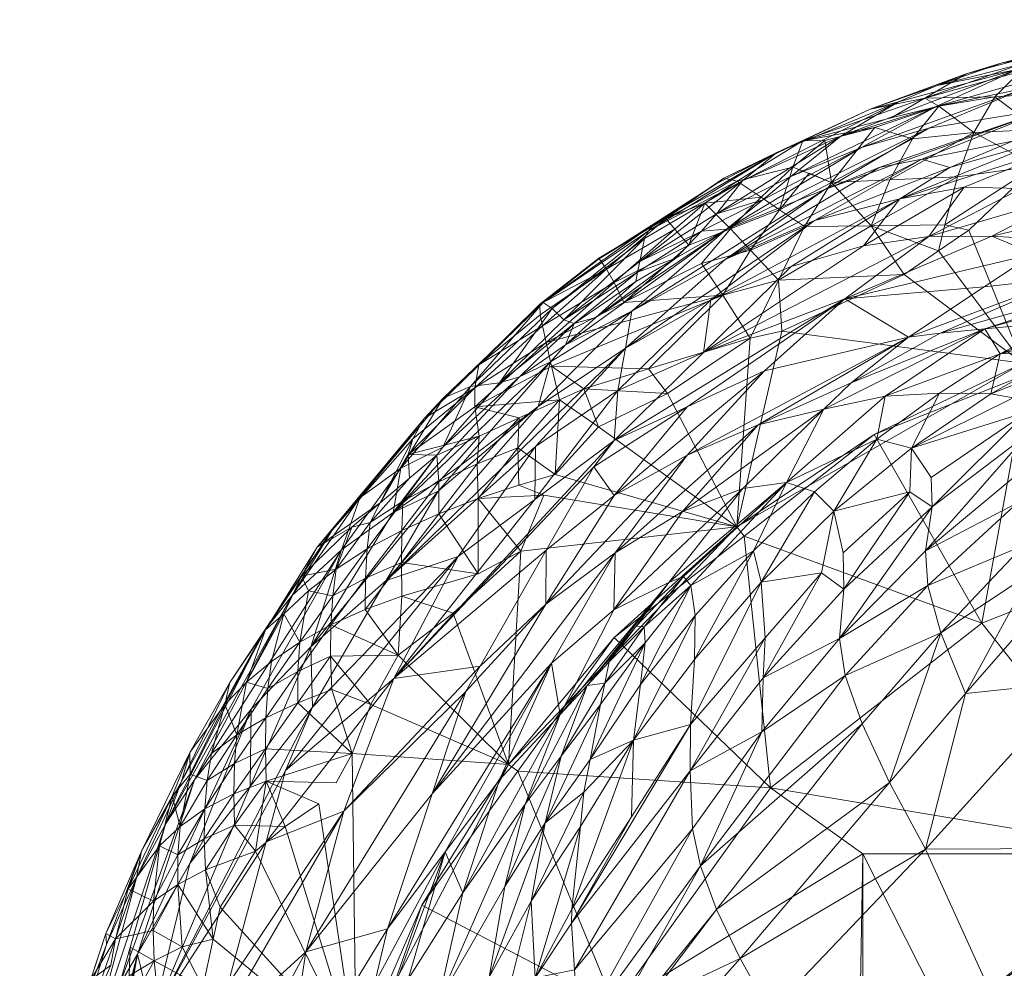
# Model space of a CAD drawing. Header units: millimetres. Extents: x -10 to 98, y -33 to 12.
# Tile 4 of 36: x -10.28 to -3.48, y 1.7 to 8.25. Entities that reach past the tile are written whole.
import ezdxf

# ---------------------------------------------------------------- set-up
doc = ezdxf.new("R2010")
doc.units = ezdxf.units.MM
doc.layers.add('G-IMPT', color=8, linetype='Continuous')

# ---------------------------------------------------------------- blocks, each defined once
blk = doc.blocks.new('AJsmall2 - 3D View - _3D__dwg_AJsmall_AJsmall_193151 - AJsmall_AJsmall_193151-193211-_3D_-3459-View 1')
at = {"layer": 'G-IMPT', "lineweight": 9}
mesh = blk.add_polyface(dxfattribs=at)
corners = [(-1.8825, 9.0262, 56.2316), (-2.281, 8.9214, 56.6538), (-2.0716, 8.8233, 59.0131), (-1.7316, 9.2011, 53.3918), (-2.8488, 8.9762, 53.0692), (-2.1812, 9.0943, 53.7968), (-2.6499, 8.957, 54.3252), (-2.1436, 9.2463, 51.0232), (-3.0657, 8.9706, 52.1326), (-2.2788, 8.533, 62.6303), (-2.0161, 8.6731, 61.6138), (-2.6626, 8.598, 60.3446), (-3.0045, 8.6444, 57.9536), (-3.4973, 8.7887, 52.8298), (-3.8435, 8.5735, 53.5411), (-3.3992, 8.6541, 55.6606), (-3.6441, 8.3119, 59.5507), (-2.1885, 9.4772, 39.4389), (-1.9174, 9.2245, 39.1485), (-2.3206, 9.2828, 39.2465), (-3.332, 9.0311, 39.3838), (-3.1869, 9.2785, 39.5515), (-2.8823, 9.0512, 39.2394), (-2.9009, 8.8016, 39.1485), (-2.5417, 9.038, 39.1485), (-3.3671, 8.3568, 39.1485), (-3.5333, 8.3947, 39.1924), (-3.446, 8.7243, 39.2717), (-1.8677, 9.7298, 39.9483), (-2.6129, 9.4885, 39.5959), (-2.7635, 9.3047, 39.3858), (-2.3983, 9.1082, 39.1485), (-2.6042, 9.6467, 40.3483), (-3.0116, 9.4533, 39.7796), (-3.1356, 9.5115, 40.9323), (-2.286, 9.6969, 42.0318), (-1.7662, 9.8104, 41.5211), (-3.6717, 9.2682, 40.299), (-3.3849, 9.4357, 40.6296), (-2.8067, 9.1969, 48.8542), (-3.6912, 8.8478, 50.1731), (-2.6983, 9.5821, 42.6165), (-3.0329, 9.4658, 43.2656), (-1.875, 9.6911, 43.8347), (-1.4675, 9.7749, 43.2933), (-3.5921, 9.2104, 44.657), (-2.2653, 9.5862, 44.3963), (-1.9787, 9.2956, 50.8248), (-1.4991, 9.4715, 48.9802), (-3.5866, 9.3565, 41.5193), (-0.9409, 9.6456, 46.9773), (-2.9742, 9.3383, 45.6061), (-3.6428, 9.0611, 46.9691), (-1.9173, 9.4589, 47.7865), (-0.7781, 7.9668, 39.1485)]
mesh.append_faces([[corners[k] for k in face] for face in [(0, 1, 2), (3, 4, 5), (6, 5, 4), (5, 6, 1), (5, 1, 0), (7, 8, 4), (7, 4, 3), (9, 10, 11), (2, 11, 10), (11, 2, 12), (1, 12, 2), (12, 1, 6), (8, 13, 4), (4, 14, 6), (6, 15, 12), (12, 16, 11), (17, 18, 19), (20, 21, 22), (20, 22, 23), (23, 22, 24), (23, 25, 26), (23, 27, 20), (28, 17, 29), (29, 17, 19), (29, 19, 30), (30, 19, 31), (32, 28, 29), (32, 29, 33), (33, 29, 30), (32, 34, 35), (35, 36, 32), (31, 22, 30), (30, 22, 21), (30, 21, 33), (32, 33, 37), (32, 37, 38), (32, 38, 34), (39, 40, 8), (41, 42, 43), (35, 41, 44), (42, 45, 46), (42, 46, 43), (8, 7, 39), (39, 7, 47), (39, 47, 48), (41, 35, 34), (41, 34, 49), (42, 41, 49), (50, 46, 51), (51, 46, 45), (51, 52, 39), (51, 39, 53), (53, 39, 48), (54, 23, 24)]])
mesh = blk.add_polyface(dxfattribs=at)
corners = [(-4.0946, 8.2494, 57.2273), (-3.3992, 8.6541, 55.6606), (-3.8435, 8.5735, 53.5411), (-2.8488, 8.9762, 53.0692), (-3.4973, 8.7887, 52.8298), (-2.6499, 8.957, 54.3252), (-3.6441, 8.3119, 59.5507), (-3.0045, 8.6444, 57.9536), (-3.446, 8.7243, 39.2717), (-3.5333, 8.3947, 39.1924), (-4.0423, 8.387, 39.293), (-3.9129, 8.7043, 39.4076), (-4.3153, 8.6866, 39.5965), (-4.503, 8.3813, 39.4321), (-3.332, 9.0311, 39.3838), (-3.7558, 8.9875, 39.5563), (-3.5732, 9.2143, 39.7539), (-4.0167, 9.0666, 39.9012), (-3.903, 9.133, 40.0323), (-3.6717, 9.2682, 40.299), (-3.1869, 9.2785, 39.5515), (-2.9009, 8.8016, 39.1485), (-3.0116, 9.4533, 39.7796), (-5.0414, 8.3634, 47.0081), (-4.3607, 8.6384, 48.454), (-3.6428, 9.0611, 46.9691), (-4.2522, 9.0069, 43.8466), (-4.5958, 8.7285, 45.4317), (-3.5921, 9.2104, 44.657), (-3.0329, 9.4658, 43.2656), (-3.8517, 9.2423, 42.2769), (-4.6925, 8.8932, 41.4943), (-4.9304, 8.6976, 43.232), (-4.5838, 8.791, 39.9434), (-4.3613, 8.977, 40.1546), (-4.5127, 8.9729, 40.5822), (-4.0496, 9.1928, 41.0282), (-3.5866, 9.3565, 41.5193), (-3.1356, 9.5115, 40.9323), (-3.3849, 9.4357, 40.6296), (-2.8067, 9.1969, 48.8542), (-3.9855, 8.79, 49.2511), (-3.6912, 8.8478, 50.1731), (-4.6743, 8.4977, 39.5699), (-4.4688, 8.7511, 39.7502), (-2.9742, 9.3383, 45.6061), (-4.1092, 8.9281, 46.1477), (-4.7899, 8.5652, 46.2331), (-3.0657, 8.9706, 52.1326), (-4.4331, 8.4225, 51.5981), (-5.0513, 8.1531, 49.8692)]
mesh.append_faces([[corners[k] for k in face] for face in [(0, 1, 2), (3, 4, 2), (1, 5, 2), (6, 7, 1), (8, 9, 10), (8, 10, 11), (12, 11, 10), (12, 10, 13), (14, 15, 16), (17, 16, 15), (18, 19, 16), (20, 16, 19), (16, 20, 14), (21, 9, 8), (14, 8, 11), (14, 11, 15), (15, 11, 12), (15, 12, 17), (22, 20, 19), (23, 24, 25), (26, 27, 28), (26, 28, 29), (30, 31, 32), (12, 33, 34), (12, 34, 17), (35, 31, 36), (36, 31, 30), (36, 30, 37), (37, 38, 39), (37, 39, 36), (36, 39, 19), (36, 19, 35), (35, 19, 18), (33, 35, 34), (17, 34, 35), (25, 24, 40), (40, 24, 41), (40, 41, 42), (13, 43, 12), (12, 43, 44), (29, 37, 30), (29, 30, 26), (26, 30, 32), (45, 28, 46), (46, 28, 27), (46, 27, 47), (46, 23, 25), (46, 25, 45), (4, 48, 42), (4, 42, 49), (42, 41, 50), (50, 41, 24), (49, 2, 4)]])
mesh = blk.add_polyface(dxfattribs=at)
corners = [(-5.1107, 8.4698, 44.8685), (-4.5958, 8.7285, 45.4317), (-4.2522, 9.0069, 43.8466), (-5.4613, 8.4364, 40.2224), (-5.4801, 8.4289, 40.5075), (-5.0599, 8.716, 40.7082), (-5.1117, 8.6759, 41.2151), (-4.6925, 8.8932, 41.4943), (-4.6743, 8.4977, 39.5699), (-4.5838, 8.791, 39.9434), (-4.3153, 8.6866, 39.5965), (-5.0666, 7.9081, 39.3442), (-5.2146, 8.1268, 39.5438), (-4.8747, 8.2189, 39.4257), (-5.0131, 8.3661, 39.616), (-4.8005, 8.5841, 39.7613), (-5.3005, 8.2538, 39.6596), (-5.3971, 8.3635, 39.9977), (-5.1918, 8.5442, 40.0747), (-4.968, 8.6954, 40.2106), (-4.5127, 8.9729, 40.5822), (-5.5149, 8.415, 41.0348), (-5.5322, 8.4081, 41.2959), (-5.5806, 8.3523, 42.2181), (-4.9304, 8.6976, 43.232), (-5.6076, 8.2982, 42.8823), (-5.6401, 8.1392, 44.5554), (-4.6828, 8.0111, 39.3066), (-4.503, 8.3813, 39.4321), (-4.7899, 8.5652, 46.2331), (-5.2126, 8.3506, 45.6667), (-5.6551, 8.0657, 45.3282), (-5.3905, 8.1626, 46.4396), (-5.0414, 8.3634, 47.0081), (-4.1092, 8.9281, 46.1477), (-5.1498, 7.8754, 53.1205), (-4.594, 8.1069, 55.0831), (-3.8435, 8.5735, 53.5411), (-5.9438, 7.7539, 46.2977), (-5.0513, 8.1531, 49.8692), (-4.3607, 8.6384, 48.454), (-5.6943, 7.7981, 48.3048), (-5.8181, 7.9954, 39.695), (-5.8704, 8.0867, 39.9202), (-5.9222, 8.164, 40.427), (-5.9258, 8.1572, 40.9621), (-6.3081, 7.8564, 40.9884), (-6.2454, 7.8156, 42.8418)]
mesh.append_faces([[corners[k] for k in face] for face in [(0, 1, 2), (3, 4, 5), (6, 5, 4), (5, 6, 7), (8, 9, 10), (11, 12, 13), (13, 12, 14), (13, 14, 8), (8, 14, 15), (8, 15, 9), (16, 17, 18), (18, 17, 3), (19, 18, 3), (19, 3, 5), (19, 5, 20), (20, 5, 7), (14, 16, 18), (14, 18, 15), (15, 18, 19), (15, 19, 9), (9, 19, 20), (4, 21, 6), (6, 21, 22), (7, 6, 22), (7, 22, 23), (7, 23, 24), (24, 23, 25), (24, 25, 26), (27, 13, 28), (28, 13, 8), (2, 24, 0), (0, 24, 26), (29, 1, 0), (29, 0, 30), (30, 0, 26), (30, 26, 31), (31, 32, 30), (30, 32, 33), (30, 33, 29), (34, 29, 33), (35, 36, 37), (38, 33, 32), (39, 40, 41), (41, 40, 33), (42, 43, 17), (3, 17, 43), (3, 43, 44), (3, 44, 4), (4, 44, 45), (4, 45, 21), (23, 22, 46), (23, 47, 25), (45, 22, 21), (17, 16, 42)]])
mesh = blk.add_polyface(dxfattribs=at)
corners = [(-4.9196, 6.2442, 34.2485), (-4.0218, 6.9444, 34.2485), (-3.2771, 5.6423, 32.7485), (-2.9632, 7.3632, 34.2485), (-2.9621, 7.1023, 78.1647), (-3.6279, 6.6487, 78.4975), (-3.6204, 6.4448, 79.5893), (-4.231, 5.8775, 79.7041), (-3.7736, 6.5494, 78.5703), (-3.0193, 6.68, 80.5527), (-3.6672, 6.1411, 80.696), (-3.0311, 6.4725, 81.1462), (-2.9585, 6.9466, 79.3532), (-2.6777, 8.0303, 68.4585), (-3.2609, 7.9648, 66.1114), (-3.7843, 7.6183, 67.6509), (-3.5646, 7.6463, 68.7419), (-4.0016, 6.9133, 74.2006), (-3.5696, 7.2313, 73.7459), (-3.9444, 7.2091, 71.3812), (-3.1504, 7.5034, 73.1698), (-3.2571, 7.6752, 70.1096), (-3.763, 6.8499, 76.3889), (-4.2985, 6.4159, 76.664), (-3.0597, 7.1998, 77.081), (-3.2138, 7.2272, 75.9868), (-4.2342, 6.1288, 78.6893), (-4.4339, 6.5499, 74.5479), (-4.6276, 6.6143, 72.2985), (-4.3678, 7.1204, 68.9028), (-4.1805, 7.3033, 68.5555), (-4.2232, 7.8832, 61.1793), (-4.779, 7.3846, 62.7434), (-3.2075, 8.3155, 62.0039), (-3.6441, 8.3119, 59.5507), (-4.0946, 8.2494, 57.2273), (-3.8435, 8.5735, 53.5411), (-4.594, 8.1069, 55.0831), (-2.9163, 8.1929, 65.0977), (-3.3992, 8.6541, 55.6606), (-5.1995, 7.5118, 56.711), (-4.6596, 7.6598, 39.1521), (-4.6828, 8.0111, 39.3066), (-3.8144, 8.0505, 39.1485), (-4.0423, 8.387, 39.293), (-3.5755, 8.2141, 39.1485), (-3.3671, 8.3568, 39.1485), (-3.5333, 8.3947, 39.1924), (-4.503, 8.3813, 39.4321), (-4.8219, 7.013, 66.5024), (-4.4331, 8.4225, 51.5981), (-3.6912, 8.8478, 50.1731), (-5.0513, 8.1531, 49.8692), (-5.1498, 7.8754, 53.1205), (-2.9931, 7.439, 39.1485), (-4.9697, 6.3085, 39.1485)]
mesh.append_faces([[corners[k] for k in face] for face in [(0, 1, 2), (2, 1, 3), (4, 5, 6), (7, 6, 8), (9, 10, 11), (10, 12, 6), (13, 14, 15), (13, 15, 16), (17, 18, 19), (19, 18, 20), (21, 19, 20), (8, 22, 23), (5, 4, 22), (22, 4, 24), (22, 24, 25), (23, 26, 8), (27, 17, 28), (19, 28, 17), (28, 19, 29), (29, 19, 21), (30, 29, 21), (30, 21, 16), (30, 16, 15), (25, 20, 18), (22, 25, 18), (22, 18, 17), (23, 22, 17), (23, 17, 27), (31, 32, 15), (33, 34, 31), (35, 36, 37), (38, 33, 31), (14, 38, 31), (15, 14, 31), (39, 35, 34), (34, 35, 40), (31, 34, 40), (41, 42, 43), (43, 42, 44), (43, 44, 45), (46, 45, 47), (47, 45, 44), (42, 48, 44), (49, 29, 30), (49, 30, 15), (50, 51, 52), (50, 53, 36), (45, 46, 54), (55, 41, 54), (54, 41, 43), (54, 43, 45), (1, 55, 54), (1, 54, 3)]])
mesh = blk.add_polyface(dxfattribs=at)
corners = [(-3.2771, 5.6423, 32.7485), (-2.9632, 7.3632, 34.2485), (-1.5568, 6.3229, 32.7485), (-1.9045, 7.7821, 34.2485), (-3.6204, 6.4448, 79.5893), (-2.9585, 6.9466, 79.3532), (-2.9621, 7.1023, 78.1647), (-2.7372, 7.2555, 78.0522), (-2.2575, 7.4567, 77.6662), (-2.2511, 7.3564, 79.0096), (-2.3291, 7.1232, 80.3291), (-1.6271, 7.4212, 80.1121), (-2.3692, 6.9583, 80.9954), (-2.352, 6.5561, 81.9044), (-1.7195, 7.1307, 81.625), (-2.3783, 6.7215, 81.6325), (-2.2943, 6.3484, 82.1253), (-1.6699, 6.8344, 82.0926), (-2.9895, 6.178, 81.6866), (-3.0311, 6.4725, 81.1462), (-3.0193, 6.68, 80.5527), (-3.6672, 6.1411, 80.696), (-2.9367, 5.989, 81.91), (-1.7042, 7.2446, 81.248), (-1.7567, 7.9547, 73.6493), (-2.0718, 8.0636, 70.5458), (-2.3984, 7.9189, 71.5719), (-2.2788, 8.533, 62.6303), (-2.7381, 8.288, 64.408), (-2.1521, 8.3197, 66.4727), (-2.9163, 8.1929, 65.0977), (-2.6777, 8.0303, 68.4585), (-3.2609, 7.9648, 66.1114), (-3.2571, 7.6752, 70.1096), (-2.7321, 7.7244, 72.4449), (-2.5098, 7.7452, 73.4337), (-2.1401, 7.7638, 74.6717), (-1.5207, 8.3431, 68.1483), (-3.5646, 7.6463, 68.7419), (-3.0597, 7.1998, 77.081), (-2.4265, 7.5342, 76.5573), (-3.2138, 7.2272, 75.9868), (-2.671, 7.5335, 75.4372), (-1.8048, 7.7807, 75.7941), (-3.1504, 7.5034, 73.1698), (-3.2075, 8.3155, 62.0039), (-2.6626, 8.598, 60.3446), (-3.6441, 8.3119, 59.5507), (-2.9931, 7.439, 39.1485), (-3.3671, 8.3568, 39.1485), (-2.9009, 8.8016, 39.1485), (-0.7781, 7.9668, 39.1485)]
mesh.append_faces([[corners[k] for k in face] for face in [(0, 1, 2), (1, 3, 2), (4, 5, 6), (7, 6, 5), (8, 7, 9), (9, 7, 5), (9, 5, 10), (11, 10, 12), (13, 14, 15), (16, 17, 13), (18, 12, 19), (19, 12, 10), (19, 10, 20), (20, 10, 5), (21, 20, 5), (22, 16, 13), (22, 13, 18), (18, 13, 15), (18, 15, 12), (12, 15, 23), (24, 25, 26), (27, 28, 29), (29, 28, 30), (31, 29, 30), (30, 32, 31), (26, 25, 33), (34, 26, 33), (26, 34, 24), (24, 34, 35), (24, 35, 36), (37, 29, 31), (37, 31, 25), (25, 31, 38), (25, 38, 33), (39, 6, 7), (40, 39, 7), (7, 8, 40), (41, 39, 40), (41, 40, 42), (42, 40, 43), (36, 35, 44), (44, 35, 34), (44, 34, 33), (43, 36, 42), (42, 36, 44), (41, 42, 44), (30, 28, 45), (45, 46, 47), (46, 45, 27), (28, 27, 45), (48, 49, 50), (48, 50, 51), (1, 48, 3)]])
mesh = blk.add_polyface(dxfattribs=at)
corners = [(-6.1544, 7.5639, 46.5341), (-6.2566, 7.4463, 46.7152), (-5.6943, 7.7981, 48.3048), (-5.7398, 7.5421, 51.3093), (-6.3417, 7.1378, 49.577), (-6.8764, 6.7331, 47.8131), (-6.3617, 6.8634, 52.8401), (-5.7915, 7.2492, 54.7167), (-6.81, 7.2762, 43.0721), (-6.2454, 7.8156, 42.8418), (-6.3081, 7.8564, 40.9884), (-7.292, 6.7118, 43.5009), (-6.9979, 7.1959, 41.2614), (-6.3312, 7.8454, 40.4875), (-7.1281, 7.0574, 40.3766), (-6.7792, 7.2684, 39.7251), (-6.752, 7.427, 40.1616), (-6.329, 7.7717, 39.9992), (-6.2861, 7.5804, 39.5638), (-6.2505, 7.418, 39.3854), (-6.78, 7.1356, 39.534), (-6.3125, 7.6953, 39.7711), (-5.8181, 7.9954, 39.695), (-5.8704, 8.0867, 39.9202), (-6.1945, 7.1859, 39.269), (-6.4731, 7.06, 39.3386), (-6.0274, 7.2615, 39.2273), (-5.5806, 8.3523, 42.2181), (-5.9222, 8.164, 40.427), (-5.9258, 8.1572, 40.9621), (-5.5322, 8.4081, 41.2959), (-7.3444, 6.4062, 45.9222), (-6.4719, 7.3431, 45.8011), (-6.0934, 7.7116, 45.4412), (-5.9438, 7.7539, 46.2977), (-7.0003, 6.8583, 45.3485), (-6.61, 7.3028, 44.8859), (-6.1644, 7.7384, 44.5873), (-5.6551, 8.0657, 45.3282), (-5.7505, 7.857, 39.4971), (-5.5792, 7.3979, 39.2055), (-6.75, 6.9349, 39.4078), (-7.2404, 6.8067, 39.7695), (-7.2084, 6.9161, 39.9611), (-5.6076, 8.2982, 42.8823), (-5.9263, 6.9987, 39.1485), (-6.2252, 6.6697, 39.1485), (-6.4834, 6.8524, 39.2131)]
mesh.append_faces([[corners[k] for k in face] for face in [(0, 1, 2), (3, 2, 4), (4, 2, 1), (4, 1, 5), (3, 6, 7), (8, 9, 10), (11, 8, 12), (10, 13, 14), (15, 14, 16), (13, 16, 14), (16, 13, 17), (18, 19, 20), (20, 15, 18), (18, 15, 21), (18, 21, 22), (22, 21, 23), (24, 25, 20), (24, 20, 19), (24, 19, 26), (9, 27, 10), (15, 16, 21), (21, 16, 17), (21, 17, 23), (23, 17, 13), (23, 13, 28), (28, 13, 10), (28, 10, 29), (30, 29, 10), (31, 1, 32), (32, 1, 0), (33, 32, 0), (0, 34, 33), (35, 32, 36), (36, 32, 33), (36, 33, 37), (37, 33, 38), (22, 39, 18), (19, 40, 26), (25, 41, 20), (20, 41, 42), (20, 42, 15), (15, 42, 43), (15, 43, 14), (8, 10, 12), (12, 10, 14), (37, 44, 9), (36, 37, 9), (36, 9, 8), (35, 36, 8), (35, 8, 11), (24, 26, 45), (24, 45, 46), (47, 25, 24)]])
mesh = blk.add_polyface(dxfattribs=at)
corners = [(-4.3678, 7.1204, 68.9028), (-4.9285, 6.5727, 69.9426), (-4.6276, 6.6143, 72.2985), (-4.8553, 6.1421, 74.7889), (-4.4339, 6.5499, 74.5479), (-5.2874, 5.9029, 72.8935), (-5.439, 5.9228, 70.7392), (-4.8008, 5.9255, 76.8152), (-4.2985, 6.4159, 76.664), (-5.3136, 7.1374, 60.493), (-4.779, 7.3846, 62.7434), (-4.2232, 7.8832, 61.1793), (-4.0946, 8.2494, 57.2273), (-4.594, 8.1069, 55.0831), (-5.1995, 7.5118, 56.711), (-5.8174, 6.9045, 58.3721), (-5.3445, 6.4145, 67.712), (-4.8219, 7.013, 66.5024), (-5.9582, 6.7231, 58.8112), (-5.8181, 6.5239, 62.0893), (-5.3132, 6.8029, 64.2237), (-6.2894, 5.7743, 63.7122), (-5.8097, 6.1277, 65.6578), (-5.8196, 5.7345, 68.8659), (-3.7843, 7.6183, 67.6509), (-5.6551, 8.0657, 45.3282), (-5.6679, 8.003, 45.9877), (-5.3905, 8.1626, 46.4396), (-4.8766, 7.6118, 39.1713), (-5.0666, 7.9081, 39.3442), (-4.6828, 8.0111, 39.3066), (-4.8747, 8.2189, 39.4257), (-5.7915, 7.2492, 54.7167), (-5.1498, 7.8754, 53.1205), (-6.1544, 7.5639, 46.5341), (-5.6943, 7.7981, 48.3048), (-5.0414, 8.3634, 47.0081), (-5.9438, 7.7539, 46.2977), (-4.4331, 8.4225, 51.5981), (-5.0513, 8.1531, 49.8692), (-5.7398, 7.5421, 51.3093), (-4.9697, 6.3085, 39.1485), (-5.4494, 7.2279, 39.1485), (-4.6596, 7.6598, 39.1521), (-6.2252, 6.6697, 39.1485), (-5.9263, 6.9987, 39.1485), (-5.7505, 7.857, 39.4971), (-5.2146, 8.1268, 39.5438), (-6.0934, 7.7116, 45.4412), (-6.1644, 7.7384, 44.5873), (-5.6401, 8.1392, 44.5554), (-5.5792, 7.3979, 39.2055), (-5.8181, 7.9954, 39.695), (-5.3005, 8.2538, 39.6596), (-6.2861, 7.5804, 39.5638), (-6.2505, 7.418, 39.3854), (-5.6076, 8.2982, 42.8823), (-6.0274, 7.2615, 39.2273), (-4.0218, 6.9444, 34.2485), (-4.9196, 6.2442, 34.2485)]
mesh.append_faces([[corners[k] for k in face] for face in [(0, 1, 2), (3, 4, 2), (3, 2, 5), (2, 1, 6), (7, 8, 4), (9, 10, 11), (12, 13, 14), (11, 14, 15), (11, 15, 9), (16, 1, 0), (17, 16, 0), (15, 18, 9), (19, 9, 18), (9, 19, 10), (10, 19, 20), (20, 19, 21), (20, 21, 22), (16, 23, 1), (22, 16, 17), (20, 22, 17), (20, 17, 24), (10, 20, 24), (25, 26, 27), (28, 29, 30), (30, 29, 31), (32, 15, 14), (33, 32, 14), (33, 14, 13), (34, 35, 36), (34, 36, 37), (37, 27, 26), (38, 39, 40), (40, 39, 35), (40, 32, 33), (40, 33, 38), (28, 41, 42), (41, 28, 43), (41, 44, 45), (41, 45, 42), (46, 47, 29), (48, 37, 26), (48, 26, 25), (49, 25, 50), (28, 51, 29), (52, 53, 46), (54, 46, 29), (54, 29, 55), (55, 29, 51), (49, 50, 56), (28, 42, 51), (51, 42, 57), (57, 42, 45), (58, 59, 41)]])
mesh = blk.add_polyface(dxfattribs=at)
corners = [(-5.9582, 6.7231, 58.8112), (-6.2859, 6.1473, 60.0675), (-5.8181, 6.5239, 62.0893), (-7.392, 5.9368, 49.1984), (-6.8957, 6.1021, 54.4858), (-6.3617, 6.8634, 52.8401), (-5.7915, 7.2492, 54.7167), (-6.3651, 6.4969, 56.3981), (-5.8174, 6.9045, 58.3721), (-5.7398, 7.5421, 51.3093), (-6.3417, 7.1378, 49.577), (-7.0327, 6.5531, 48.0901), (-6.8764, 6.7331, 47.8131), (-6.4626, 6.1402, 39.1485), (-6.302, 6.5268, 39.1485), (-4.9697, 6.3085, 39.1485), (-7.339, 5.2605, 56.2416), (-6.4719, 7.3431, 45.8011), (-7.0003, 6.8583, 45.3485), (-7.3444, 6.4062, 45.9222), (-7.292, 6.7118, 43.5009), (-6.9979, 7.1959, 41.2614), (-7.5751, 6.5078, 41.7341), (-7.7009, 6.1486, 44.0701), (-6.75, 6.9349, 39.4078), (-7.0422, 6.8028, 39.4807), (-7.2404, 6.8067, 39.7695), (-7.231, 6.6433, 39.6129), (-7.4329, 6.4725, 39.7544), (-7.2084, 6.9161, 39.9611), (-7.8689, 6.1667, 40.5295), (-7.6304, 6.3056, 39.8928), (-6.2566, 7.4463, 46.7152), (-7.1281, 7.0574, 40.3766), (-7.7515, 6.3088, 40.912), (-8.0431, 5.83, 42.3368), (-7.0293, 6.6193, 39.3549), (-6.7636, 6.7425, 39.2739), (-6.4731, 7.06, 39.3386), (-6.7565, 5.9842, 39.1695), (-6.7561, 6.5023, 39.221), (-6.1945, 7.1859, 39.269), (-6.2252, 6.6697, 39.1485), (-6.4834, 6.8524, 39.2131), (-6.4764, 6.5958, 39.178), (-7.0274, 6.3979, 39.276), (-7.2849, 6.2822, 39.3472), (-7.2867, 6.0618, 39.2664), (-7.5232, 6.1549, 39.4389), (-7.5035, 6.3378, 39.5713), (-7.277, 6.484, 39.4545), (-7.7377, 6.0157, 39.5544)]
mesh.append_faces([[corners[k] for k in face] for face in [(0, 1, 2), (3, 4, 5), (6, 7, 8), (5, 9, 3), (3, 9, 10), (3, 10, 11), (12, 11, 10), (5, 4, 7), (5, 7, 6), (13, 14, 15), (0, 8, 16), (16, 8, 7), (17, 18, 19), (20, 21, 22), (23, 20, 22), (24, 25, 26), (25, 27, 26), (26, 27, 28), (29, 26, 28), (29, 28, 30), (30, 28, 31), (19, 11, 12), (19, 12, 32), (33, 29, 30), (33, 30, 34), (22, 21, 33), (22, 33, 34), (35, 22, 34), (19, 18, 20), (19, 20, 23), (36, 25, 24), (37, 24, 38), (13, 39, 40), (41, 42, 43), (43, 42, 44), (43, 44, 40), (40, 44, 14), (40, 14, 13), (39, 45, 40), (37, 40, 45), (40, 37, 43), (38, 43, 37), (24, 37, 36), (45, 36, 37), (36, 45, 46), (47, 46, 45), (48, 49, 50), (25, 36, 50), (46, 50, 36), (50, 46, 48), (51, 31, 49), (49, 31, 28), (49, 28, 27)]])
mesh = blk.add_polyface(dxfattribs=at)
corners = [(-2.0115, 4.05, 32.7485), (-0.4596, 4.4813, 32.7485), (-2.0115, 4.05, 67.7485), (-0.4596, 4.4813, 75.7485), (-2.1433, 3.9835, 75.7485), (2.2462, 3.9531, 84.0192), (1.8624, 3.4739, 83.9376), (2.7981, 1.6946, 84.3251), (1.1045, 2.6215, 83.7411), (0.8499, 6.1926, 83.3816), (1.033, 5.5909, 83.4997), (1.62, 6.2154, 83.6461), (1.4659, 6.78, 83.4752), (-0.8299, 6.5879, 82.6911), (-1.5112, 6.3415, 82.4445), (-1.4219, 6.0826, 82.5956), (-0.7355, 6.3014, 82.8264), (-1.2969, 5.7506, 82.6812), (-1.0682, 5.1435, 82.8377), (0.3568, 6.5286, 83.1818), (0.0538, 6.2533, 83.1317), (0.4615, 5.0131, 83.3506), (-0.9278, 4.771, 82.9337), (-0.6802, 3.9278, 83.0688), (0.0512, 1.4368, 83.468), (2.8304, 4.6825, 84.1434), (1.9474, 5.0841, 83.8428), (2.5423, 5.7545, 83.973), (2.3869, 6.3118, 83.8778), (-2.0893, 5.8144, 82.4103), (-2.6217, 5.2377, 82.3081), (-2.1122, 4.0883, 82.5623), (-1.7014, 2.9579, 82.809), (-2.2943, 6.3484, 82.1253), (-1.6046, 6.6121, 82.2865), (-1.5568, 6.3229, 32.7485), (0.2856, 6.4913, 32.7485), (1.2865, 4.2969, 32.7485), (2.1009, 6.1338, 32.7485), (1.9115, 4.05, 32.7485), (-0.05, 0, 78.4524), (1.2865, 4.2969, 75.7485), (-3.5084, 2.8792, 75.7485), (2.8292, 3.4584, 75.7485), (1.9115, 4.05, 67.7485)]
mesh.append_faces([[corners[k] for k in face] for face in [(0, 1, 2), (3, 2, 1), (2, 3, 4), (5, 6, 7), (7, 6, 8), (9, 10, 11), (11, 12, 9), (13, 14, 15), (13, 15, 16), (16, 15, 17), (16, 17, 18), (9, 19, 20), (10, 9, 20), (10, 20, 21), (10, 21, 6), (20, 16, 18), (20, 18, 21), (21, 18, 22), (21, 22, 23), (21, 23, 24), (21, 24, 8), (21, 8, 6), (25, 26, 5), (6, 5, 10), (10, 5, 26), (10, 26, 11), (11, 26, 27), (11, 27, 28), (15, 14, 29), (30, 31, 18), (17, 15, 29), (32, 24, 23), (32, 23, 22), (18, 17, 30), (30, 17, 29), (33, 29, 14), (33, 14, 34), (22, 31, 32), (31, 22, 18), (0, 35, 1), (1, 35, 36), (1, 36, 37), (37, 36, 38), (37, 38, 39), (40, 3, 41), (4, 3, 40), (42, 4, 40), (41, 43, 40), (41, 3, 1), (37, 39, 44), (44, 43, 41), (37, 44, 41), (37, 41, 1)]])
mesh = blk.add_polyface(dxfattribs=at)
corners = [(-5.9831, 4.7013, 74.7128), (-6.0263, 4.4748, 75.7769), (-5.6826, 4.835, 76.7406), (-6.0506, 4.2375, 76.4986), (-5.6109, 5.6162, 72.0718), (-5.666, 5.6222, 71.0817), (-5.8524, 5.3753, 71.3631), (-5.8826, 5.2285, 72.2353), (-5.6357, 5.2186, 74.8981), (-5.6037, 5.5074, 73.0211), (-5.9108, 5.0806, 72.9303), (-6.2947, 4.264, 74.3747), (-6.1905, 5.012, 70.228), (-6.433, 4.3917, 72.0361), (-6.0047, 5.2116, 70.8517), (-6.183, 4.723, 72.5737), (-6.8627, 3.7801, 70.719), (-6.6102, 4.561, 68.8191), (-6.2496, 5.3667, 67.1409), (-6.2859, 6.1473, 60.0675), (-6.7427, 5.3449, 61.8184), (-6.2894, 5.7743, 63.7122), (-5.8181, 6.5239, 62.0893), (-7.075, 4.464, 63.6554), (-7.3831, 3.5309, 65.5791), (-6.9848, 4.0619, 67.2491), (-5.439, 5.9228, 70.7392), (-5.8196, 5.7345, 68.8659), (-5.8097, 6.1277, 65.6578), (-6.8414, 5.1714, 62.197), (-7.392, 5.9368, 49.1984), (-7.9022, 5.0617, 50.7719), (-6.8957, 6.1021, 54.4858), (-7.6268, 4.7422, 39.1485), (-7.4978, 5.0806, 39.1485), (-6.5477, 4.6669, 39.1485), (-7.3091, 5.4224, 39.1485), (-6.9299, 5.7118, 39.1485), (-6.4626, 6.1402, 39.1485), (-4.9697, 6.3085, 39.1485), (-7.339, 5.2605, 56.2416), (-6.3651, 6.4969, 56.3981), (-7.9463, 3.373, 60.0281), (-7.6837, 4.3436, 58.0943), (-5.9582, 6.7231, 58.8112), (-7.9139, 5.4792, 47.3077), (-7.0327, 6.5531, 48.0901), (-7.3444, 6.4062, 45.9222), (-7.2867, 6.0618, 39.2664), (-7.285, 5.8282, 39.2075), (-7.5385, 5.7364, 39.2501), (-6.7565, 5.9842, 39.1695), (-7.0274, 6.3979, 39.276), (-7.2849, 6.2822, 39.3472), (-7.5347, 5.9535, 39.3313), (-6.4816, 4.6194, 34.2485), (-5.8174, 5.5441, 34.2485)]
mesh.append_faces([[corners[k] for k in face] for face in [(0, 1, 2), (2, 1, 3), (4, 5, 6), (4, 6, 7), (2, 8, 0), (0, 8, 9), (0, 9, 10), (10, 9, 7), (1, 0, 11), (12, 13, 14), (14, 13, 15), (0, 10, 11), (11, 10, 15), (7, 6, 14), (15, 7, 14), (7, 15, 10), (16, 13, 12), (16, 12, 17), (18, 17, 12), (19, 20, 21), (19, 21, 22), (23, 24, 18), (18, 25, 17), (6, 5, 14), (12, 14, 26), (12, 26, 27), (12, 27, 18), (28, 18, 27), (18, 28, 23), (23, 28, 21), (23, 21, 29), (20, 29, 21), (30, 31, 32), (33, 34, 35), (35, 34, 36), (35, 36, 37), (35, 37, 38), (35, 38, 39), (40, 41, 32), (42, 23, 29), (43, 29, 20), (40, 43, 20), (40, 20, 19), (40, 19, 44), (45, 46, 47), (48, 49, 50), (49, 48, 51), (51, 48, 52), (53, 48, 54), (37, 36, 49), (49, 36, 50), (55, 35, 56), (56, 35, 39)]])
mesh = blk.add_polyface(dxfattribs=at)
corners = [(-4.736, 4.5046, 32.7485), (-5.8174, 5.5441, 34.2485), (-4.9196, 6.2442, 34.2485), (-3.2771, 5.6423, 32.7485), (-3.6495, 5.9029, 81.2198), (-3.6672, 6.1411, 80.696), (-4.2596, 5.536, 80.7222), (-4.231, 5.8775, 79.7041), (-3.7736, 6.5494, 78.5703), (-4.2342, 6.1288, 78.6893), (-3.0311, 6.4725, 81.1462), (-2.9895, 6.178, 81.6866), (-3.3889, 5.1555, 81.9952), (-2.8563, 5.7673, 82.0874), (-2.9367, 5.989, 81.91), (-3.5606, 5.5752, 81.6698), (-4.2203, 5.2818, 81.1901), (-4.1048, 4.9476, 81.581), (-3.9151, 4.5425, 81.8634), (-4.7977, 4.8912, 80.6337), (-4.7883, 5.2643, 79.6987), (-5.2916, 4.6216, 79.583), (-4.7735, 5.5413, 78.7139), (-5.2891, 4.9423, 78.6923), (-2.6217, 5.2377, 82.3081), (-2.0893, 5.8144, 82.4103), (-2.2943, 6.3484, 82.1253), (-3.6204, 6.4448, 79.5893), (-4.3853, 5.9908, 78.7283), (-4.6276, 6.6143, 72.2985), (-5.3376, 5.9641, 71.8386), (-5.2874, 5.9029, 72.8935), (-5.6109, 5.6162, 72.0718), (-5.8826, 5.2285, 72.2353), (-5.6037, 5.5074, 73.0211), (-5.6357, 5.2186, 74.8981), (-4.8553, 6.1421, 74.7889), (-5.2581, 5.6948, 74.9133), (-5.6826, 4.835, 76.7406), (-5.262, 5.3913, 76.8421), (-4.8008, 5.9255, 76.8152), (-4.2985, 6.4159, 76.664), (-5.439, 5.9228, 70.7392), (-5.666, 5.6222, 71.0817), (-4.4339, 6.5499, 74.5479), (-4.9285, 6.5727, 69.9426), (-5.8196, 5.7345, 68.8659), (-5.3445, 6.4145, 67.712), (-5.8097, 6.1277, 65.6578), (-6.0047, 5.2116, 70.8517), (-4.9697, 6.3085, 39.1485), (-2.0115, 4.05, 32.7485), (-1.5568, 6.3229, 32.7485)]
mesh.append_faces([[corners[k] for k in face] for face in [(0, 1, 2), (0, 2, 3), (4, 5, 6), (7, 8, 9), (10, 5, 4), (10, 4, 11), (12, 13, 14), (12, 14, 15), (16, 17, 15), (15, 17, 18), (15, 18, 12), (14, 11, 15), (15, 11, 4), (15, 4, 16), (16, 4, 6), (16, 6, 19), (19, 6, 20), (19, 20, 21), (21, 20, 22), (21, 22, 23), (24, 25, 26), (6, 5, 27), (6, 27, 7), (6, 7, 20), (20, 7, 28), (20, 28, 22), (12, 24, 13), (26, 13, 24), (13, 26, 14), (29, 30, 31), (31, 30, 32), (32, 33, 34), (32, 34, 31), (31, 34, 35), (36, 31, 37), (35, 37, 31), (38, 23, 39), (40, 39, 23), (23, 22, 40), (40, 22, 28), (41, 40, 28), (29, 42, 30), (30, 42, 43), (30, 43, 32), (40, 44, 36), (39, 40, 36), (39, 36, 37), (39, 37, 38), (38, 37, 35), (42, 45, 46), (46, 47, 48), (49, 43, 42), (1, 50, 2), (51, 3, 52)]])
mesh = blk.add_polyface(dxfattribs=at)
corners = [(-8.088, 4.624, 51.6001), (-7.339, 5.2605, 56.2416), (-6.8957, 6.1021, 54.4858), (-7.9022, 5.0617, 50.7719), (-8.7162, 4.5595, 43.7903), (-8.3259, 5.0482, 45.4811), (-7.7009, 6.1486, 44.0701), (-7.5751, 6.5078, 41.7341), (-8.0431, 5.83, 42.3368), (-7.8689, 6.1667, 40.5295), (-7.9768, 5.9678, 40.1797), (-8.2266, 5.597, 40.5123), (-7.6304, 6.3056, 39.8928), (-7.392, 5.9368, 49.1984), (-7.9139, 5.4792, 47.3077), (-7.0327, 6.5531, 48.0901), (-7.7515, 6.3088, 40.912), (-8.2386, 5.5845, 41.5484), (-8.472, 5.2327, 40.839), (-8.8057, 4.5481, 41.5893), (-8.9168, 4.2541, 43.0257), (-7.3444, 6.4062, 45.9222), (-8.2099, 5.1901, 39.4508), (-8.1839, 5.3784, 39.563), (-7.9895, 5.5109, 39.4317), (-7.5385, 5.7364, 39.2501), (-7.5347, 5.9535, 39.3313), (-7.2867, 6.0618, 39.2664), (-7.7742, 5.6307, 39.3253), (-7.5035, 6.3378, 39.5713), (-7.5232, 6.1549, 39.4389), (-7.7377, 6.0157, 39.5544), (-7.761, 5.8317, 39.4268), (-7.9288, 5.8659, 39.6908), (-8.0986, 5.7068, 39.843), (-8.3568, 5.2344, 39.7124), (-8.4238, 4.8717, 39.4655), (-8.7483, 4.7487, 40.2147), (-8.5075, 5.0801, 39.8734), (-7.3091, 5.4224, 39.1485), (-7.7761, 5.4137, 39.2543), (-8.0021, 5.3082, 39.3402), (-8.0025, 5.091, 39.2749), (-8.223, 4.9875, 39.359), (-7.4978, 5.0806, 39.1485), (-7.7682, 5.1837, 39.2113), (-7.2849, 6.2822, 39.3472)]
mesh.append_faces([[corners[k] for k in face] for face in [(0, 1, 2), (3, 0, 2), (4, 5, 6), (6, 7, 8), (6, 8, 4), (9, 10, 11), (9, 12, 10), (3, 13, 14), (14, 13, 15), (16, 9, 11), (16, 11, 17), (17, 11, 18), (17, 18, 19), (8, 16, 17), (8, 17, 20), (14, 21, 6), (14, 6, 5), (22, 23, 24), (25, 26, 27), (26, 25, 28), (29, 30, 31), (32, 31, 30), (31, 32, 33), (33, 32, 24), (33, 24, 34), (34, 24, 23), (34, 23, 35), (35, 23, 22), (35, 22, 36), (37, 18, 38), (38, 18, 11), (28, 25, 39), (28, 39, 40), (28, 40, 41), (42, 41, 40), (41, 42, 43), (39, 44, 40), (40, 44, 45), (40, 45, 42), (26, 30, 46), (30, 26, 32), (28, 32, 26), (32, 28, 24), (41, 24, 28), (24, 41, 22), (43, 22, 41), (36, 38, 35), (35, 38, 11), (35, 11, 34), (34, 11, 10), (34, 10, 33), (31, 33, 10), (31, 10, 12)]])
mesh = blk.add_polyface(dxfattribs=at)
corners = [(-8.2206, 4.1316, 52.5356), (-7.6837, 4.3436, 58.0943), (-7.339, 5.2605, 56.2416), (-8.088, 4.624, 51.6001), (-7.9463, 3.373, 60.0281), (-6.8414, 5.1714, 62.197), (-7.9139, 5.4792, 47.3077), (-8.3321, 4.5137, 48.9237), (-7.9022, 5.0617, 50.7719), (-8.7494, 3.9817, 47.1297), (-8.3259, 5.0482, 45.4811), (-9.1104, 3.357, 45.4713), (-8.7162, 4.5595, 43.7903), (-8.0431, 5.83, 42.3368), (-8.9168, 4.2541, 43.0257), (-8.2386, 5.5845, 41.5484), (-8.8057, 4.5481, 41.5893), (-9.1162, 3.8845, 42.3326), (-8.4403, 4.2469, 39.211), (-8.2945, 4.0674, 39.1485), (-8.6411, 3.9387, 39.2184), (-8.0903, 4.2372, 39.1485), (-8.2205, 4.5522, 39.2252), (-7.6268, 4.7422, 39.1485), (-7.7373, 4.5398, 39.1485), (-7.8583, 4.3952, 39.1485), (-7.4978, 5.0806, 39.1485), (-7.7682, 5.1837, 39.2113), (-9.1758, 3.8085, 40.0282), (-9.0826, 4.0675, 40.9396), (-8.8699, 4.4468, 39.9227), (-8.7483, 4.7487, 40.2147), (-8.7465, 4.5997, 39.7509), (-8.5075, 5.0801, 39.8734), (-8.472, 5.2327, 40.839), (-8.2257, 4.7737, 39.2848), (-8.223, 4.9875, 39.359), (-8.0025, 5.091, 39.2749), (-8.4398, 4.6723, 39.3636), (-8.4451, 4.4633, 39.2783), (-8.6453, 4.3595, 39.3668), (-8.6497, 4.1533, 39.2807), (-8.8309, 4.0428, 39.3949), (-8.8325, 3.8374, 39.3152), (-8.2099, 5.1901, 39.4508), (-8.4238, 4.8717, 39.4655), (-8.6282, 4.5562, 39.4736), (-8.8153, 4.2387, 39.4967), (-8.9578, 4.1042, 39.658), (-8.5991, 4.7424, 39.5965), (-9.0053, 2.9213, 48.937)]
mesh.append_faces([[corners[k] for k in face] for face in [(0, 1, 2), (3, 0, 2), (1, 4, 5), (6, 7, 8), (9, 10, 11), (11, 10, 12), (12, 13, 14), (14, 15, 16), (14, 16, 17), (7, 6, 10), (7, 10, 9), (18, 19, 20), (19, 18, 21), (19, 18, 22), (23, 24, 22), (22, 25, 21), (26, 23, 27), (28, 29, 30), (30, 29, 31), (30, 31, 32), (32, 31, 33), (29, 17, 16), (31, 29, 16), (31, 16, 34), (35, 36, 37), (36, 35, 38), (39, 38, 35), (38, 39, 40), (41, 40, 39), (40, 41, 42), (43, 42, 41), (37, 27, 23), (37, 23, 35), (35, 23, 22), (35, 22, 39), (18, 39, 22), (39, 18, 41), (20, 41, 18), (44, 36, 45), (38, 45, 36), (45, 38, 46), (40, 46, 38), (46, 40, 47), (42, 47, 40), (47, 42, 48), (30, 48, 28), (48, 30, 47), (47, 30, 32), (47, 32, 46), (46, 49, 45), (45, 49, 33), (3, 8, 50), (50, 8, 7)]])
mesh = blk.add_polyface(dxfattribs=at)
corners = [(-4.1, 1.9615, 67.7485), (-4.1329, 1.892, 47.6596), (-4.1, 1.9615, 47.4985), (-2.0115, 4.05, 67.7485), (-2.1433, 3.9835, 75.7485), (-3.5084, 2.8792, 67.7485), (-3.5084, 2.8792, 75.7485), (-4.3469, 1.3365, 75.7485), (-5.8153, 3.0019, 32.7485), (-6.4816, 4.6194, 34.2485), (-4.736, 4.5046, 32.7485), (-5.8174, 5.5441, 34.2485), (-3.6663, 4.0822, 82.0314), (-2.1122, 4.0883, 82.5623), (-2.6217, 5.2377, 82.3081), (-4.739, 2.9565, 81.6623), (-4.2877, 2.1732, 81.9407), (-2.767, 2.1064, 82.5069), (-5.8938, 2.0462, 80.8646), (-5.8055, 1.765, 81.1778), (-5.3023, 2.386, 81.4573), (-5.2891, 4.9423, 78.6923), (-5.6984, 4.3055, 78.4637), (-6.1126, 3.5696, 78.4616), (-5.2916, 4.6216, 79.583), (-5.277, 4.2211, 80.4421), (-6.0605, 2.812, 79.8108), (-5.2211, 3.9661, 80.8352), (-3.9151, 4.5425, 81.8634), (-4.1048, 4.9476, 81.581), (-5.1107, 3.6656, 81.1806), (-6.0398, 2.5108, 80.3471), (-5.5987, 3.0201, 80.9187), (-5.9839, 2.333, 80.5452), (-5.4847, 2.7197, 81.2281), (-4.9471, 3.3262, 81.4588), (-6.0905, 3.249, 79.0325), (-4.7977, 4.8912, 80.6337), (-4.2203, 5.2818, 81.1901), (-1.7014, 2.9579, 82.809), (-4.8602, 1.6771, 81.7584), (-3.3889, 5.1555, 81.9952), (-5.6826, 4.835, 76.7406), (-2.0115, 4.05, 32.7485), (-4.1, 4.05, 32.7485), (-4.1, 4.05, 67.7485), (-4.1, 2.1, 46.7485), (-4.1379, 1.8749, 45.8471), (-4.1, 1.9615, 32.7485), (-6.4275, 1.256, 32.7485), (-3.2771, 5.6423, 32.7485)]
mesh.append_faces([[corners[k] for k in face] for face in [(0, 1, 2), (3, 4, 5), (5, 4, 6), (5, 6, 0), (0, 6, 7), (8, 9, 10), (9, 11, 10), (12, 13, 14), (15, 16, 17), (18, 19, 20), (21, 22, 23), (21, 23, 24), (25, 26, 27), (28, 29, 30), (30, 29, 27), (30, 27, 31), (32, 33, 34), (32, 34, 35), (35, 34, 15), (35, 15, 12), (12, 15, 17), (12, 17, 13), (24, 36, 25), (24, 25, 37), (37, 25, 27), (38, 37, 27), (38, 27, 29), (17, 39, 13), (34, 18, 20), (34, 20, 15), (15, 20, 40), (15, 40, 16), (31, 32, 30), (30, 32, 35), (30, 35, 28), (28, 35, 12), (41, 28, 12), (14, 41, 12), (42, 22, 21), (43, 3, 44), (44, 3, 45), (45, 3, 5), (45, 5, 0), (0, 2, 45), (45, 2, 46), (45, 46, 44), (44, 46, 47), (44, 47, 48), (48, 49, 8), (48, 8, 44), (44, 8, 10), (43, 44, 10), (10, 50, 43)]])
mesh = blk.add_polyface(dxfattribs=at)
corners = [(-9.3875, 2.0989, 46.6798), (-4.1379, 1.8749, 45.8471), (-4.1, 2.1, 46.7485), (-6.4275, 1.256, 32.7485), (-7.5225, 2.6203, 34.2485), (-5.8153, 3.0019, 32.7485), (-7.1457, 3.6947, 34.2485), (-6.4816, 4.6194, 34.2485), (-6.0905, 3.249, 79.0325), (-6.0605, 2.812, 79.8108), (-5.277, 4.2211, 80.4421), (-5.6984, 4.3055, 78.4637), (-6.1091, 3.6667, 78.2344), (-6.1126, 3.5696, 78.4616), (-6.0398, 2.5108, 80.3471), (-5.2211, 3.9661, 80.8352), (-5.9839, 2.333, 80.5452), (-5.5987, 3.0201, 80.9187), (-5.2916, 4.6216, 79.583), (-5.8938, 2.0462, 80.8646), (-5.4847, 2.7197, 81.2281), (-6.3618, 3.1925, 77.9605), (-6.6905, 1.5172, 78.9872), (-6.3431, 1.662, 80.158), (-6.707, 2.4606, 77.3707), (-5.6826, 4.835, 76.7406), (-6.0506, 4.2375, 76.4986), (-7.3831, 3.5309, 65.5791), (-7.4724, 3.1518, 66.3752), (-6.9848, 4.0619, 67.2491), (-7.546, 2.5691, 67.5803), (-7.2406, 3.1826, 69.2179), (-6.2947, 4.264, 74.3747), (-6.183, 4.723, 72.5737), (-6.5715, 3.8236, 73.8934), (-6.433, 4.3917, 72.0361), (-6.3899, 3.7216, 76.1565), (-6.6814, 3.1965, 75.6983), (-6.8627, 3.7801, 70.719), (-6.6102, 4.561, 68.8191), (-7.0337, 3.0255, 72.6634), (-7.3991, 2.2974, 71.2093), (-6.0263, 4.4748, 75.7769), (-7.4797, 1.3741, 73.1397), (-7.1536, 2.234, 74.5391), (-6.9569, 1.9308, 76.9437), (-6.2496, 5.3667, 67.1409), (-7.5993, 2.6472, 39.1485), (-7.6268, 4.7422, 39.1485), (-6.5477, 4.6669, 39.1485), (-9.3633, 1.8765, 47.6519), (-4.1, 1.9615, 47.4985), (-4.1329, 1.892, 47.6596), (-9.3776, 2.0855, 46.8605)]
mesh.append_faces([[corners[k] for k in face] for face in [(0, 1, 2), (3, 4, 5), (4, 6, 5), (5, 6, 7), (8, 9, 10), (11, 12, 13), (14, 15, 9), (14, 16, 17), (13, 8, 18), (16, 19, 20), (9, 8, 21), (21, 8, 13), (21, 13, 12), (14, 9, 22), (14, 22, 23), (14, 23, 16), (16, 23, 19), (9, 21, 22), (22, 21, 24), (12, 11, 25), (25, 26, 12), (27, 28, 29), (29, 28, 30), (29, 30, 31), (32, 33, 34), (34, 33, 35), (12, 26, 21), (21, 26, 36), (21, 36, 24), (24, 36, 37), (38, 39, 29), (38, 29, 31), (40, 38, 31), (40, 31, 41), (26, 42, 36), (36, 42, 32), (36, 32, 37), (37, 32, 34), (37, 34, 40), (40, 34, 35), (40, 35, 38), (41, 43, 40), (40, 43, 44), (40, 44, 37), (45, 37, 44), (37, 45, 24), (46, 27, 29), (47, 48, 49), (6, 4, 47), (6, 47, 49), (6, 49, 7), (50, 51, 52), (53, 2, 51)]])
mesh = blk.add_polyface(dxfattribs=at)
corners = [(-9.4435, 2.0126, 46.1489), (-4.1379, 1.8749, 45.8471), (-9.3875, 2.0989, 46.6798), (-7.2406, 3.1826, 69.2179), (-7.546, 2.5691, 67.5803), (-7.6689, 1.5966, 69.5914), (-7.3991, 2.2974, 71.2093), (-7.4724, 3.1518, 66.3752), (-7.3831, 3.5309, 65.5791), (-8.102, 2.3546, 62.0154), (-8.1739, 1.3127, 64.0233), (-7.5993, 2.6472, 39.1485), (-8.0903, 4.2372, 39.1485), (-7.8583, 4.3952, 39.1485), (-8.9112, 2.6191, 39.1485), (-8.6597, 3.1288, 39.1485), (-9.3417, 1.5708, 39.1485), (-9.2979, 1.8206, 39.1485), (-9.2555, 2.063, 39.1485), (-8.5872, 3.4596, 39.1485), (-8.5384, 3.6819, 39.1485), (-9.0831, 2.3749, 39.1485), (-8.2945, 4.0674, 39.1485), (-7.9463, 3.373, 60.0281), (-8.6305, 2.0998, 56.3586), (-8.5805, 2.7948, 55.0757), (-7.6837, 4.3436, 58.0943), (-8.4864, 3.1443, 54.4116), (-8.2206, 4.1316, 52.5356), (-7.075, 4.464, 63.6554), (-9.1104, 3.357, 45.4713), (-8.7162, 4.5595, 43.7903), (-9.2372, 3.1376, 44.8888), (-8.9168, 4.2541, 43.0257), (-9.1514, 2.7943, 39.2487), (-8.9514, 2.8826, 39.1931), (-8.6411, 3.9387, 39.2184), (-9.1651, 3.0018, 39.3185), (-8.9945, 3.3105, 39.2949), (-8.6497, 4.1533, 39.2807), (-8.8325, 3.8374, 39.3152), (-8.8009, 3.4062, 39.2118), (-8.9578, 4.1042, 39.658), (-8.8309, 4.0428, 39.3949), (-9.0001, 3.7228, 39.4459), (-9.0027, 3.5196, 39.3634), (-9.1685, 3.2056, 39.4014), (-9.1614, 3.4045, 39.4961), (-9.2634, 3.463, 39.7726), (-9.1758, 3.8085, 40.0282), (-7.8992, 1.5459, 34.2485), (-7.5225, 2.6203, 34.2485), (-8.957, 1.4321, 54.5663), (-9.0053, 2.9213, 48.937), (-8.7494, 3.9817, 47.1297), (-8.3321, 4.5137, 48.9237), (-9.1299, 1.8472, 50.8538), (-9.1607, 0.7426, 52.8332), (-8.088, 4.624, 51.6001), (-9.3633, 1.8765, 47.6519), (-9.3584, 1.9857, 47.4319), (-4.1, 1.9615, 47.4985), (-9.3776, 2.0855, 46.8605)]
mesh.append_faces([[corners[k] for k in face] for face in [(0, 1, 2), (3, 4, 5), (3, 5, 6), (7, 8, 9), (4, 7, 10), (9, 10, 7), (11, 12, 13), (11, 14, 15), (16, 17, 11), (11, 17, 18), (11, 15, 19), (11, 19, 20), (11, 18, 21), (11, 20, 22), (23, 9, 8), (24, 9, 23), (25, 24, 23), (25, 23, 26), (27, 25, 26), (28, 27, 26), (8, 29, 23), (30, 31, 32), (32, 31, 33), (34, 35, 14), (36, 20, 19), (20, 36, 22), (34, 37, 35), (35, 37, 38), (39, 36, 40), (40, 36, 19), (40, 19, 41), (41, 19, 15), (42, 43, 44), (44, 43, 40), (45, 44, 40), (45, 40, 41), (45, 41, 38), (38, 41, 15), (38, 15, 35), (38, 46, 47), (45, 48, 44), (44, 49, 42), (50, 11, 51), (24, 25, 52), (52, 25, 27), (30, 53, 54), (53, 55, 54), (56, 57, 27), (53, 56, 27), (53, 27, 28), (53, 28, 58), (59, 60, 61), (62, 61, 60)]])
mesh = blk.add_polyface(dxfattribs=at)
corners = [(-8.9168, 4.2541, 43.0257), (-9.1162, 3.8845, 42.3326), (-9.4475, 2.665, 43.989), (-9.2372, 3.1376, 44.8888), (-9.0831, 2.3749, 39.1485), (-9.2555, 2.063, 39.1485), (-9.2904, 2.2843, 39.1982), (-9.1514, 2.7943, 39.2487), (-9.3138, 2.4919, 39.2596), (-9.4506, 2.1847, 39.2992), (-9.4351, 3.1771, 40.1332), (-9.5293, 2.8854, 41.138), (-9.3284, 3.4995, 40.3971), (-9.3246, 3.4237, 41.7018), (-9.0826, 4.0675, 40.9396), (-9.7429, 1.8305, 39.8263), (-9.7071, 2.2658, 40.657), (-9.5685, 2.4628, 39.6379), (-9.5191, 2.8313, 39.8724), (-9.4652, 2.5852, 39.467), (-9.3272, 2.8959, 39.4276), (-9.4324, 2.9654, 39.6918), (-9.6663, 2.3006, 41.9372), (-9.2979, 1.8206, 39.1485), (-9.3264, 2.6961, 39.3358), (-9.1651, 3.0018, 39.3185), (-9.2947, 3.2799, 39.6493), (-9.2634, 3.463, 39.7726), (-9.1758, 3.8085, 40.0282), (-9.733, 1.7175, 42.7745), (-9.5754, 2.0738, 39.4478), (-9.4636, 2.3871, 39.3757), (-9.1685, 3.2056, 39.4014), (-8.9945, 3.3105, 39.2949), (-9.0001, 3.7228, 39.4459), (-9.8397, 1.5785, 40.2148), (-9.9242, 1.082, 40.9585), (-9.3026, 2.2701, 47.2787), (-9.3584, 1.9857, 47.4319), (-9.3633, 1.8765, 47.6519), (-9.3692, 1.7452, 47.9166), (-9.5083, 2.1752, 44.7419), (-9.55, 1.7018, 45.5181), (-9.4921, 1.8788, 45.8445), (-9.1104, 3.357, 45.4713), (-9.4435, 2.0126, 46.1489), (-9.3875, 2.0989, 46.6798), (-9.3776, 2.0855, 46.8605), (-9.1299, 1.8472, 50.8538), (-9.0053, 2.9213, 48.937), (-9.6442, 1.3064, 45.1112)]
mesh.append_faces([[corners[k] for k in face] for face in [(0, 1, 2), (3, 0, 2), (4, 5, 6), (7, 4, 8), (8, 4, 6), (8, 6, 9), (10, 11, 12), (12, 11, 13), (12, 13, 14), (15, 16, 17), (17, 16, 18), (17, 18, 19), (20, 19, 21), (21, 19, 18), (21, 18, 10), (10, 18, 16), (10, 16, 11), (11, 16, 22), (11, 22, 13), (6, 5, 9), (9, 5, 23), (8, 24, 7), (25, 7, 24), (26, 21, 10), (26, 10, 27), (27, 10, 12), (27, 12, 28), (28, 12, 14), (22, 29, 2), (22, 2, 1), (22, 1, 13), (14, 13, 1), (17, 30, 15), (30, 17, 31), (31, 17, 19), (24, 20, 25), (32, 25, 20), (25, 32, 33), (34, 27, 28), (15, 35, 16), (16, 36, 22), (37, 38, 39), (37, 39, 40), (41, 42, 43), (2, 41, 3), (3, 41, 43), (3, 43, 44), (44, 45, 46), (44, 46, 37), (37, 47, 38), (37, 48, 49), (44, 37, 49), (50, 41, 2)]])
blk = doc.blocks.new('AJsmall2 - 3D View - _3D__dwg_AJsmall_AJsmall_193151 - AJsmall_AJsmall_193151-193215-_3D_-3460-View 1')
blk.add_blockref('AJsmall2 - 3D View - _3D__dwg_AJsmall_AJsmall_193151 - AJsmall_AJsmall_193151-193211-_3D_-3459-View 1', (45.0534, 31.5467))
blk = doc.blocks.new('AJsmall2 - 3D View - _3D__dwg-3456-View 1')
at = {"extrusion": (0, 1, 0)}
blk.add_blockref('AJsmall2 - 3D View - _3D__dwg_AJsmall_AJsmall_193151 - AJsmall_AJsmall_193151-193215-_3D_-3460-View 1', (0, 0), dxfattribs=at)
blk = doc.blocks.new('AJsmall2 - 3D View - _3D__dwg_AJsmall_AJsmall_193151 - AJsmall_AJsmall_193151-193215-_3D_-V1-View 1')
blk.add_blockref('AJsmall2 - 3D View - _3D__dwg_AJsmall_AJsmall_193151 - AJsmall_AJsmall_193151-193211-_3D_-3459-View 1', (45.0534, 31.5467))

msp = doc.modelspace()

# ---------------------------------------------------------------- block references
at = {"layer": 'G-IMPT', "lineweight": 9, "extrusion": (0, -1, 0), "zscale": -1, "rotation": 180}
msp.add_blockref('AJsmall2 - 3D View - _3D__dwg-3456-View 1', (-45.4129, -5.3451, 33.1024), dxfattribs=at)
at = {"layer": 'G-IMPT', "lineweight": 9}
msp.add_blockref('AJsmall2 - 3D View - _3D__dwg_AJsmall_AJsmall_193151 - AJsmall_AJsmall_193151-193215-_3D_-V1-View 1', (-45.4129, -33.1024, -35.642), dxfattribs=at)

doc.saveas('drawing.dxf')
